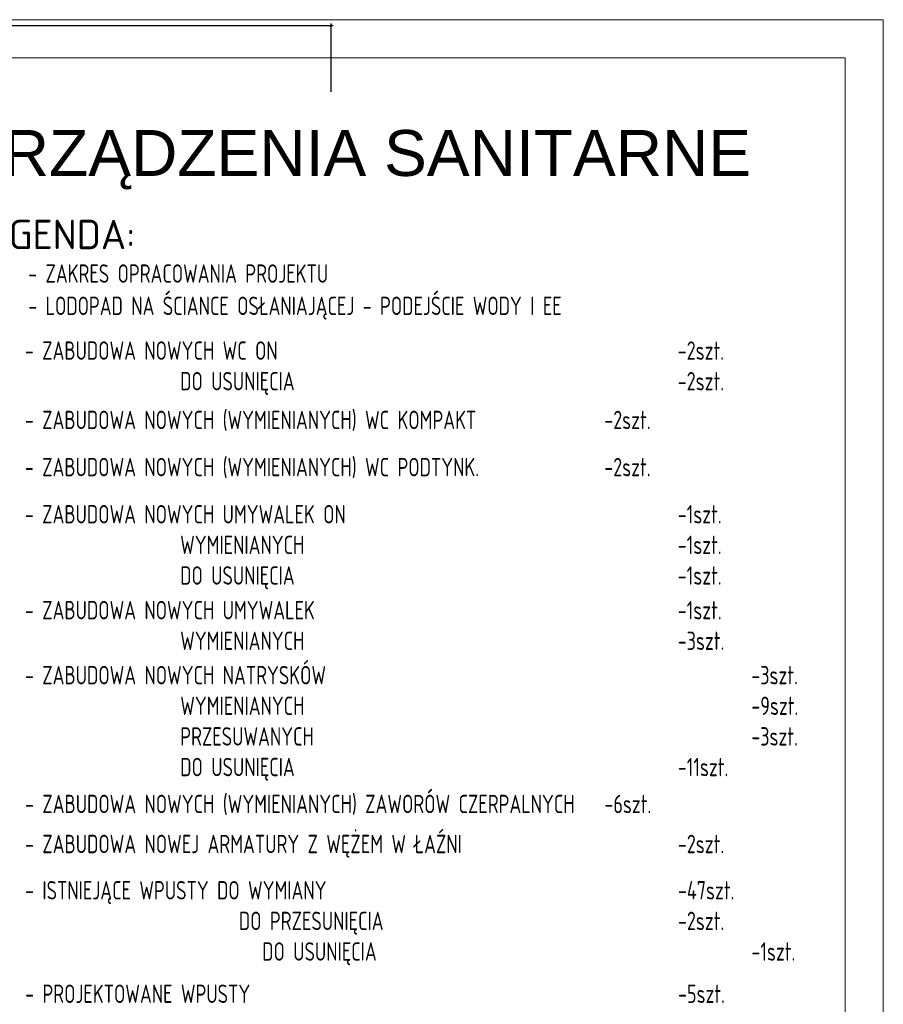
# Model space of a CAD drawing. Header units: millimetres. Extents: x 19887 to 192597, y -14203 to 39042.
# Tile 150 of 256: x 41620 to 44442, y -7601 to -4385. Entities that reach past the tile are written whole.
import ezdxf

# ---------------------------------------------------------------- set-up
doc = ezdxf.new("R2010")
doc.units = ezdxf.units.MM
doc.linetypes.add('2', pattern=[0.9, 0.6, -0.3])
doc.layers.get('Defpoints').update_dxf_attribs({"color": 4})
for name, color, linetype, lineweight in [('A_DBA-OPISY', 6, 'Continuous', 20), ('A_DBA-PISY', 6, 'Continuous', 20), ('Tabela', 1, 'Continuous', 0)]:
    doc.layers.add(name, color=color, linetype=linetype, lineweight=lineweight)
doc.layers.add('A_DBA-RAMKI', color=6, linetype='Continuous')
doc.layers.add('Wymiarowanie', color=3, linetype='Continuous')
doc.styles.add('ARIAL', font='arial.ttf')
doc.styles.add('DIN', font='txt')
doc.styles.add('ROMANS', font='romans.shx', dxfattribs={"width": 0.6})
doc.styles.get("Standard").update_dxf_attribs({"font": 'arial.ttf'})
doc.dimstyles.new('000001FB70622F18', dxfattribs={"dimtxt": 20, "dimasz": 5, "dimexe": 5, "dimexo": 1, "dimgap": 20, "dimtad": 1, "dimtoh": 1, "dimdec": 0, "dimtxsty": 'Standard', "dimblk": 'OBLIQUE', "dimcen": 0, "dimdle": 5, "dimclrd": 252, "dimclre": 252, "dimclrt": 252, "dimadec": 0, "dimazin": 0, "dimtfac": 1, "dimtdec": 0, "dimtmove": 0, "dimatfit": 3, "dimldrblk": 'OBLIQUE', "dimfxl": 150, "dimfxlon": 1, "dimlwd": 25, "dimlwe": 25, "dimarcsym": 1})

# ---------------------------------------------------------------- blocks, each defined once
blk = doc.blocks.new('_Oblique')
at = {"color": 0, "linetype": 'ByBlock', "lineweight": -2}
blk.add_line((-0.5, -0.5), (0.5, 0.5), dxfattribs=at)
blk = doc.blocks.new('*D985')
at = {"layer": 'Defpoints', "color": 0}
for p in [(-1121.1, 124.6), (4438.5, -3063.7), (-1121.1, -3458.5)]:
    blk.add_point(p, dxfattribs=at)
at = {"layer": 'Wymiarowanie', "color": 252, "linetype": 'Continuous', "lineweight": 25}
for p, q in [((4443.5, 124.6), (-1126.1, 124.6)), ((-1121.1, -25.4), (-1121.1, 129.6)), ((4438.5, -25.4), (4438.5, 129.6))]:
    blk.add_line(p, q, dxfattribs=at)
at = {"layer": 'Wymiarowanie', "color": 252, "linetype": 'ByBlock', "lineweight": 25, "xscale": 5, "yscale": 5, "zscale": 5, "rotation": 180}
blk.add_blockref('_Oblique', (-1121.1, 124.6), dxfattribs=at)
at = {"layer": 'Wymiarowanie', "color": 252, "linetype": 'ByBlock', "lineweight": 25, "xscale": 5, "yscale": 5, "zscale": 5}
blk.add_blockref('_Oblique', (4438.5, 124.6), dxfattribs=at)
at = {"layer": 'Wymiarowanie', "color": 252, "insert": (1658.7, 142.1), "char_height": 15, "attachment_point": 5, "style": 'ROMANS'}
blk.add_mtext('5560', dxfattribs=at)
blk = doc.blocks.new('G$CF5E15B28')
at = {"layer": 'Wymiarowanie', "color": 253}
dim = blk.add_linear_dim(base=(-1121.1, 124.6, 0), p1=(4438.5, -3063.7, 0), p2=(-1121.1, -3458.5, 0), angle=0, dimstyle='000001FB70622F18', override={"dimtxt": 15, "dimgap": 10, "dimtxsty": 'ROMANS'}, dxfattribs=at)
dim.commit()
dim.dimension.update_dxf_attribs({"geometry": '*D985', "text_midpoint": (1658.7, 142.1, 0)})

msp = doc.modelspace()

# ---------------------------------------------------------------- linework, layer by layer
at = {"layer": 'Tabela'}
for points in [[(33941.5, -11810.4), (44441.5, -11810.4), (44441.5, -4385.4), (33941.5, -4385.4)], [(34441.5, -11685.4), (44316.5, -11685.4), (44316.5, -4510.4), (34441.5, -4510.4)]]:
    msp.add_lwpolyline(points, close=True, dxfattribs=at)

# ---------------------------------------------------------------- block references
at = {"xscale": 1.44, "yscale": 1.44, "zscale": 1.44}
msp.add_blockref('G$CF5E15B28', (36246.3, -4584.8, 0), dxfattribs=at)

# ---------------------------------------------------------------- texts
at = {"layer": 'A_DBA-OPISY', "color": 3, "linetype": '2', "ltscale": 100, "style": 'DIN'}
msp.add_text('LEGENDA:', height=96, dxfattribs=at).set_placement((41453.1, -5135))
at = {"layer": 'A_DBA-PISY', "linetype": '2', "ltscale": 100, "char_height": 60, "width": 4622.48, "attachment_point": 1, "style": 'DIN'}
for s, insert in [('\\pxsm0.5;{\\W0.75;- ZAKRES OPRACOWANIA PROJEKTU}', (41648.2, -5184.6)), ('\\pxsm0.5;{\\W0.75;- LODOPAD NA ŚCIANCE OSŁANIAJĄCEJ - PODEJŚCIE WODY I EE}', (41648.4, -5290.1)), ('\\pxsm0.5;{\\W0.75; - ZABUDOWA NOWYCH WC ON ^I^I^I^I^I^I-2szt.\\P\\P^I^I  DO USUNIĘCIA^I^I^I^I^I^I-2szt.}', (41610, -5436.2)), ('\\pxsm0.5;{\\W0.75; - ZABUDOWA NOWYCH (WYMIENIANYCH) WC KOMPAKT ^I^I-2szt.}', (41610, -5662.8)), ('\\pxsm0.5;{\\W0.75; - ZABUDOWA NOWYCH (WYMIENIANYCH) WC PODTYNK. ^I^I-2szt.}', (41610, -5816.8)), ('\\pxsm0.5;{\\W0.75; - ZABUDOWA NOWYCH UMYWALEK ON ^I^I^I^I^I-1szt.\\P\\P^I^I  WYMIENIANYCH^I^I^I^I^I^I-1szt.\\P\\P^I^I  DO USUNIĘCIA^I^I^I^I^I^I-1szt.}', (41610, -5970.8)), ('\\pxsm0.5;{\\W0.75; - ZABUDOWA NOWYCH UMYWALEK^I^I^I^I^I-1szt.\\P\\P^I^I  WYMIENIANYCH^I^I^I^I^I^I-3szt.}', (41610.1, -6284.1)), ('\\pxsm0.5,t30;{\\W0.75; - ZABUDOWA NOWYCH NATRYSKÓW ^I^I^I^I-3szt.\\P\\pt27;\\P\\ptz;   ^I^I  WYMIENIANYCH ^I^I^I^I^I^I-9szt.\\P  ^I^I  \\P^I  ^I  PRZESUWANYCH ^I^I^I^I^I^I-3szt.\\P\\P^I^I  DO USUNIĘCIA ^I^I^I^I^I^I-11szt.}', (41610.3, -6496.4)), ('\\pxsm0.5;{\\W0.75; - ZABUDOWA NOWYCH (WYMIENIANYCH) ZAWORÓW CZERPALNYCH^I-6szt.}', (41610.5, -6917.1)), ('\\pxsm0.5;{\\W0.75; - ZABUDOWA NOWEJ ARMATURY Z WĘŻEM W ŁAŹNI^I^I^I-2szt.}', (41610.5, -7047.8)), ('\\pxsm0.5;{\\W0.75; - ISTNIEJĄCE WPUSTY DO WYMIANY ^I^I^I^I^I-47szt.\\P\\P^I^I         DO PRZESUNIĘCIA ^I^I^I^I-2szt.\\P\\P^I^I^I   DO USUNIĘCIA ^I^I^I^I^I-1szt.}', (41610.7, -7199)), ('\\pxsm0.5;{\\W0.75; - PROJEKTOWANE WPUSTY ^I^I^I^I^I^I-5szt.}', (41610.9, -7537.1))]:
    msp.add_mtext(s, dxfattribs=dict(at, insert=insert))
at = {"layer": 'A_DBA-RAMKI', "color": 3, "ltscale": 60, "insert": (44097.1, -4843), "char_height": 150, "width": 5366.639, "attachment_point": 5, "style": 'ARIAL'}
msp.add_mtext('\\pxql;URZĄDZENIA SANITARNE', dxfattribs=at)

doc.saveas('drawing.dxf')
